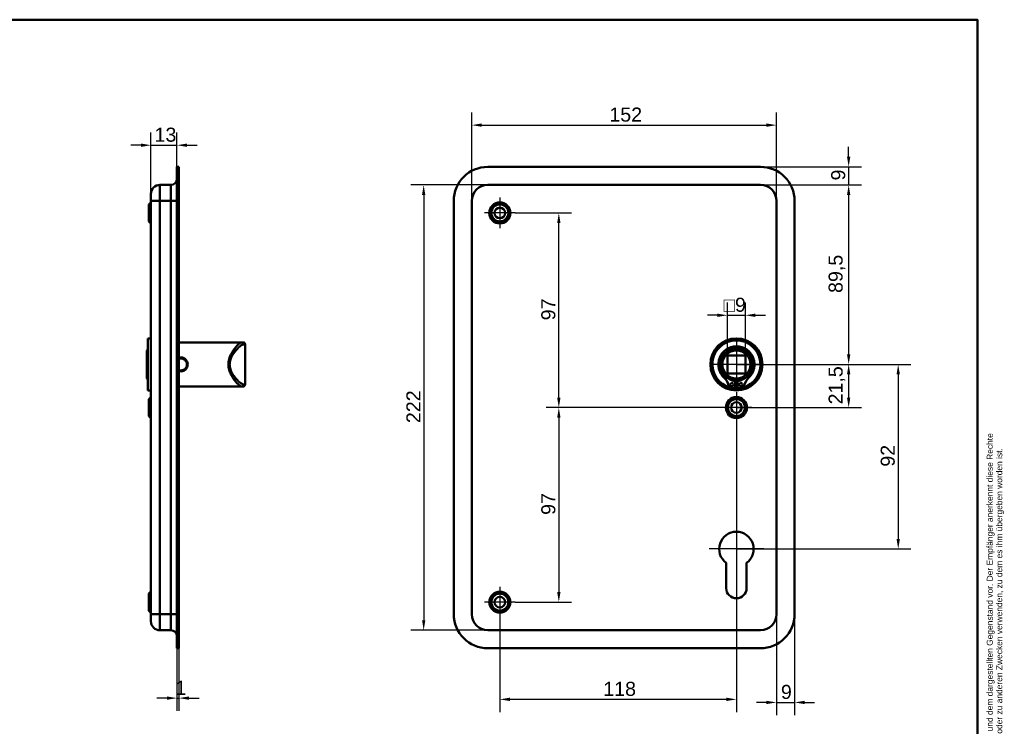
# Model space of a CAD drawing. Header units: millimetres. Extents: x 20 to 833, y 20 to 574.
# Tile 7 of 7: x 342 to 833, y 222 to 574. Entities that reach past the tile are written whole.
import ezdxf
from ezdxf.enums import TextEntityAlignment as Align

# ---------------------------------------------------------------- set-up
doc = ezdxf.new("R2010")
doc.units = ezdxf.units.MM
doc.header["$LTSCALE"] = 2
for name, color, linetype, lineweight in [('Bemaßungen(DIN)', 7, 'Continuous', 25), ('Mittelpunktmarkierung(DIN)', 7, 'Continuous', 25), ('Sichtbare Kanten(DIN)', 7, 'Continuous', 50), ('Sichtbare tangentiale Kanten(DIN)', 7, 'Continuous', 50), ('Skizziergeometrie(DIN)', 7, 'Continuous', 50), ('Skizzierlinie(DIN)', 7, 'Continuous', 25), ('Symbole(DIN)', 7, 'Continuous', 25)]:
    doc.layers.add(name, color=color, linetype=linetype, lineweight=lineweight)
doc.styles.add('Aktuell-DIN', font='arial.ttf')
doc.styles.add('STANDARD-DIN~0', font='arial.ttf')
doc.styles.add('Textstil10', font='arial.ttf')
doc.styles.add('Textstil41', font='arial.ttf', dxfattribs={"width": 0.8})
doc.styles.add('Textstil83', font='arial.ttf', dxfattribs={"width": 0.8})
doc.dimstyles.new('CAD-LAN', dxfattribs={"dimscale": 2, "dimtxt": 3.5, "dimasz": 2.5, "dimexe": 3.175, "dimexo": 0, "dimgap": 0.8, "dimtad": 1, "dimrnd": 1e-08, "dimtxsty": 'STANDARD-DIN~0', "dimcen": 0.09, "dimdle": 10, "dimclrd": 250, "dimclre": 250, "dimclrt": 250, "dimadec": 0, "dimazin": 2, "dimtfac": 1, "dimtmove": 0, "dimatfit": 3, "dimfxl": 1, "dimtolj": 1, "dimtzin": 0, "dimlwd": 25, "dimlwe": 25, "dimarcsym": 0})

# ---------------------------------------------------------------- blocks, each defined once
blk = doc.blocks.new('Ränder Standardrahmen')
at = {"layer": 'Skizziergeometrie(DIN)', "flags": 128}
blk.add_lwpolyline([(10, 10), (10, 287), (410, 287), (410, 10), (10, 10)], dxfattribs=at)
blk = doc.blocks.new('Schriftfelder Heusser')
at = {"layer": 'Skizziergeometrie(DIN)'}
for p, q in [((101, 229.92), (101, 236.92)), ((101, 236.92), (291, 236.92)), ((111, 229.92), (111, 236.92)), ((123, 229.92), (123, 236.92)), ((232, 229.92), (232, 236.92)), ((256, 229.92), (256, 236.92)), ((291, 236.92), (291, 229.92)), ((101, 191.42), (101, 229.92)), ((101, 229.92), (291, 229.92)), ((111, 229.92), (111, 221.42)), ((123, 229.92), (123, 221.42)), ((232, 229.92), (232, 221.42)), ((256, 229.92), (256, 221.42)), ((291, 229.92), (291, 191.42)), ((101, 221.42), (291, 221.42)), ((150, 221.42), (150, 204.42)), ((198.85, 221.42), (198.85, 204.42)), ((216.35, 221.42), (216.35, 204.42)), ((238.35, 221.42), (238.35, 204.42)), ((278, 221.42), (278, 191.42)), ((278, 208.67), (291, 208.67)), ((101, 204.42), (291, 204.42)), ((142, 204.42), (142, 191.42)), ((236, 204.42), (236, 191.42)), ((278, 200.17), (291, 200.17)), ((291, 191.42), (101, 191.42))]:
    blk.add_line(p, q, dxfattribs=at)
at = {"layer": 'Skizzierlinie(DIN)'}
for p, q in [((113.5, 221.42), (113.5, 204.42)), ((118, 221.42), (118, 204.42)), ((162.35, 221.42), (162.35, 204.42)), ((166.85, 221.42), (166.85, 204.42)), ((113.5, 217.17), (150, 217.17)), ((162.35, 217.17), (278, 217.17)), ((113.5, 212.92), (150, 212.92)), ((162.35, 212.92), (278, 212.92)), ((113.5, 208.67), (150, 208.67)), ((162.35, 208.67), (278, 208.67))]:
    blk.add_line(p, q, dxfattribs=at)
for centre in [(115.75, 219.25), (164.6, 219.25), (115.75, 215.04), (164.6, 215.04), (115.75, 210.79), (164.6, 210.79), (115.75, 206.54), (164.6, 206.54)]:
    blk.add_circle(centre, 1.75, dxfattribs=at)
at = {"layer": 'Symbole(DIN)', "color": 7, "insert": (293.33, 191.7), "char_height": 1.5, "width": 182.3003, "attachment_point": 1, "rotation": 90, "line_spacing_factor": 0.944221, "style": 'Aktuell-DIN'}
blk.add_mtext('\\fArial|b0|i0;\\H1.5000;Die Schlossfabrik Heusser AG ist Eigentümerin dieses Dokumentes und behält sich alle Rechte an diesem und dem dargestellten Gegenstand vor. Der Empfänger anerkennt diese Rechte\\Pund wird das Dokument nicht ohne schriftliche Ermächtigung der Eigentümerin Dritten zugänglich machen oder zu anderen Zwecken verwenden, zu dem es ihm übergeben worden ist.\\P ', dxfattribs=at)
at = {"layer": 'Symbole(DIN)', "color": 179, "true_color": 0x262659, "style": 'Aktuell-DIN'}
for s, insert, char_height, attachment_point in [('Pos.', (106, 227), 2.489, 2), ('Menge', (117, 227), 2.489, 2), ('Benennung', (125.81, 225.38), 2.489, 4), ('B-Nummer', (234.74, 225.62), 2.489, 4), ('Material', (265.02, 225.62), 2.489, 5), ('\\fArial|b0|i0;a', (115.81, 219.53), 2, 5), ('\\fArial|b0|i0;e', (164.54, 219.53), 2, 5), ('\\fArial|b0|i0;Gezeichnet', (200.05, 219.23), 2, 4), ('\\fArial|b0|i0;b', (115.75, 215), 2, 5), ('\\fArial|b0|i0;f', (164.55, 215.06), 2, 5), ('\\fArial|b0|i0;Freigegeben', (199.92, 216), 2, 1), ('\\fArial|b0|i0;c', (115.75, 211.01), 2, 5), ('\\fArial|b0|i0;g', (164.63, 211.05), 2, 5), ('\\fArial|b0|i0;Projekt', (200, 211.98), 2, 1), ('\\fArial|b0|i0;d', (115.76, 206.55), 2, 5), ('\\fArial|b0|i0;h', (164.55, 206.57), 2, 5), ('\\fArial|b0|i0;CAD-Nr.', (200, 207.5), 2, 1), ('\\fArial|b0|i0;\\H2.0000;Massstab', (284.39, 206.37), 2, 5), ('\\fArial|b0|i0;\\H2.0000;Baugruppe', (143.1, 203.73), 2, 1), ('\\fArial|b0|i0;Zeichnungs-Nr.', (237, 203.5), 2, 1), ('\\fArial|b0|i0;\\H2.5000;4853 Murgenthal', (113.33, 192.46), 2.5, 7)]:
    blk.add_mtext(s, dxfattribs=dict(at, insert=insert, char_height=char_height, attachment_point=attachment_point))
at = {"layer": 'Symbole(DIN)', "color": 179, "true_color": 0x262659, "attachment_point": 5, "style": 'Aktuell-DIN'}
for s, insert, char_height, width in [('Änd.', (107.21, 213), 2.489, 12.3494), ('Änd.', (156.12, 212.76), 2.489, 12.3494), ('\\fArial|b0|i0;Änderung', (284.51, 202.33), 2, 12.1143)]:
    blk.add_mtext(s, dxfattribs=dict(at, insert=insert, char_height=char_height, width=width))
at = {"layer": 'Symbole(DIN)', "color": 7, "insert": (143.1, 196.62), "char_height": 4.5, "width": 90.18, "attachment_point": 4, "style": 'Aktuell-DIN'}
blk.add_mtext('\\fArial|b0|i0;\\W0.90;\\H4.5000;Heusser-Muschel Serie 3  EN179', dxfattribs=at)
at = {"layer": 'Symbole(DIN)', "color": 179, "true_color": 0x262659, "style": 'Textstil10'}
blk.add_attdef('ERSTELLUNGSDATUM_001', (217.26, 218.29), '', height=2, dxfattribs=at)
at = {"layer": 'Symbole(DIN)', "color": 179, "true_color": 0x262659}
for tag, height, style, p in [('AUTOR', 2.49, 'Aktuell-DIN', (240.03, 219.26)), ('KONTROLLDATUM', 2, 'Textstil10', (217.42, 215.04)), ('KONTROLLIERT_VON', 2, 'Textstil10', (239.98, 215.05))]:
    blk.add_attdef(tag, text='', height=height, dxfattribs=dict(at, style=style)).set_placement(p, align=Align.MIDDLE_LEFT)
at = {"layer": 'Symbole(DIN)', "color": 7, "style": 'Textstil83', "width": 0.8}
blk.add_attdef('Anfänglicher_Ansichtsmaßstab_001', (281.57, 213.34), '', height=2.3, dxfattribs=at)
at = {"layer": 'Symbole(DIN)', "color": 179, "true_color": 0x262659, "style": 'Textstil10'}
blk.add_attdef('PROJEKT', text='', height=2, dxfattribs=at).set_placement((217.77, 209.72), align=Align.BOTTOM_LEFT)
at = {"layer": 'Symbole(DIN)', "color": 7, "style": 'Textstil41', "width": 0.8}
blk.add_attdef('STATUS', text='', height=5, dxfattribs=at).set_placement((284.53, 195.86), align=Align.MIDDLE_CENTER)
blk = doc.blocks.new('*D8')
at = {"layer": 'Bemaßungen(DIN)', "color": 250, "linetype": 'Continuous', "lineweight": 25, "true_color": 0x3f3f3f, "transparency": 16777216}
for p, q in [((567.77, 483.66), (567.77, 527.8)), ((719.77, 483.66), (719.77, 527.8)), ((572.77, 521.45), (714.77, 521.45))]:
    blk.add_line(p, q, dxfattribs=at)
at = {"layer": 'Bemaßungen(DIN)', "color": 250, "linetype": 'Continuous', "true_color": 0x3f3f3f, "transparency": 16777216}
for points in [[(572.77, 522.29), (572.77, 520.62), (567.77, 521.45)], [(714.77, 522.29), (714.77, 520.62), (719.77, 521.45)]]:
    blk.add_solid(points, dxfattribs=at)
at = {"layer": 'Defpoints', "color": 0, "linetype": 'Continuous', "transparency": 16777216}
for p in [(719.77, 521.45), (567.77, 483.66), (719.77, 483.66)]:
    blk.add_point(p, dxfattribs=at)
at = {"layer": 'Bemaßungen(DIN)', "color": 250, "linetype": 'Continuous', "lineweight": 25, "true_color": 0x3f3f3f, "transparency": 16777216, "insert": (636.4, 530.2), "char_height": 7, "attachment_point": 1, "style": 'STANDARD-DIN~0'}
blk.add_mtext('\\A1;152', dxfattribs=at)
blk = doc.blocks.new('*D9')
at = {"layer": 'Bemaßungen(DIN)', "color": 250, "linetype": 'Continuous', "lineweight": 25, "true_color": 0x3f3f3f, "transparency": 16777216}
for p, q in [((575.77, 491.66), (537.42, 491.66)), ((543.77, 486.66), (543.77, 274.66)), ((575.77, 269.66), (537.42, 269.66))]:
    blk.add_line(p, q, dxfattribs=at)
at = {"layer": 'Bemaßungen(DIN)', "color": 250, "linetype": 'Continuous', "true_color": 0x3f3f3f, "transparency": 16777216}
for points in [[(542.94, 486.66), (544.6, 486.66), (543.77, 491.66)], [(542.94, 274.66), (544.6, 274.66), (543.77, 269.66)]]:
    blk.add_solid(points, dxfattribs=at)
at = {"layer": 'Defpoints', "color": 0, "linetype": 'Continuous', "transparency": 16777216}
for p in [(575.77, 491.66), (543.77, 269.66), (575.77, 269.66)]:
    blk.add_point(p, dxfattribs=at)
at = {"layer": 'Bemaßungen(DIN)', "color": 250, "linetype": 'Continuous', "lineweight": 25, "true_color": 0x3f3f3f, "transparency": 16777216, "insert": (535.14, 372.9), "char_height": 7, "attachment_point": 1, "rotation": 90, "style": 'STANDARD-DIN~0'}
blk.add_mtext('\\A1;222', dxfattribs=at)
blk = doc.blocks.new('*D10')
at = {"layer": 'Bemaßungen(DIN)', "color": 250, "linetype": 'Continuous', "lineweight": 25, "true_color": 0x3f3f3f, "transparency": 16777216}
for p, q in [((711.77, 491.66), (762.12, 491.66)), ((755.77, 486.66), (755.77, 407.16)), ((699.77, 402.16), (762.12, 402.16))]:
    blk.add_line(p, q, dxfattribs=at)
at = {"layer": 'Bemaßungen(DIN)', "color": 250, "linetype": 'Continuous', "true_color": 0x3f3f3f, "transparency": 16777216}
for points in [[(754.94, 486.66), (756.6, 486.66), (755.77, 491.66)], [(754.94, 407.16), (756.6, 407.16), (755.77, 402.16)]]:
    blk.add_solid(points, dxfattribs=at)
at = {"layer": 'Defpoints', "color": 0, "linetype": 'Continuous', "transparency": 16777216}
for p in [(711.77, 491.66), (699.77, 402.16), (755.77, 402.16)]:
    blk.add_point(p, dxfattribs=at)
at = {"layer": 'Bemaßungen(DIN)', "color": 250, "linetype": 'Continuous', "lineweight": 25, "true_color": 0x3f3f3f, "transparency": 16777216, "insert": (745.76, 437.79), "char_height": 7, "attachment_point": 1, "rotation": 90, "style": 'STANDARD-DIN~0'}
blk.add_mtext('\\A1;89,5', dxfattribs=at)
blk = doc.blocks.new('*D11')
at = {"layer": 'Bemaßungen(DIN)', "color": 250, "linetype": 'Continuous', "lineweight": 25, "true_color": 0x3f3f3f, "transparency": 16777216}
for p, q in [((699.77, 402.16), (762.12, 402.16)), ((755.77, 397.16), (755.77, 385.66)), ((699.77, 380.66), (762.12, 380.66))]:
    blk.add_line(p, q, dxfattribs=at)
at = {"layer": 'Bemaßungen(DIN)', "color": 250, "linetype": 'Continuous', "true_color": 0x3f3f3f, "transparency": 16777216}
for points in [[(754.94, 397.16), (756.6, 397.16), (755.77, 402.16)], [(754.94, 385.66), (756.6, 385.66), (755.77, 380.66)]]:
    blk.add_solid(points, dxfattribs=at)
at = {"layer": 'Defpoints', "color": 0, "linetype": 'Continuous', "transparency": 16777216}
for p in [(699.77, 402.16), (699.77, 380.66), (755.77, 380.66)]:
    blk.add_point(p, dxfattribs=at)
at = {"layer": 'Bemaßungen(DIN)', "color": 250, "linetype": 'Continuous', "lineweight": 25, "true_color": 0x3f3f3f, "transparency": 16777216, "insert": (745.76, 382.23), "char_height": 7, "attachment_point": 1, "rotation": 90, "style": 'STANDARD-DIN~0'}
blk.add_mtext('\\A1;21,5', dxfattribs=at)
blk = doc.blocks.new('*D12')
at = {"layer": 'Bemaßungen(DIN)', "color": 250, "linetype": 'Continuous', "lineweight": 25, "true_color": 0x3f3f3f, "transparency": 16777216}
for p, q in [((699.77, 402.16), (786.83, 402.16)), ((780.48, 397.16), (780.48, 315.16)), ((699.77, 310.16), (786.83, 310.16))]:
    blk.add_line(p, q, dxfattribs=at)
at = {"layer": 'Bemaßungen(DIN)', "color": 250, "linetype": 'Continuous', "true_color": 0x3f3f3f, "transparency": 16777216}
for points in [[(779.65, 397.16), (781.32, 397.16), (780.48, 402.16)], [(779.65, 315.16), (781.32, 315.16), (780.48, 310.16)]]:
    blk.add_solid(points, dxfattribs=at)
at = {"layer": 'Defpoints', "color": 0, "linetype": 'Continuous', "transparency": 16777216}
for p in [(699.77, 402.16), (699.77, 310.16), (780.48, 310.16)]:
    blk.add_point(p, dxfattribs=at)
at = {"layer": 'Bemaßungen(DIN)', "color": 250, "linetype": 'Continuous', "lineweight": 25, "true_color": 0x3f3f3f, "transparency": 16777216, "insert": (771.74, 351.18), "char_height": 7, "attachment_point": 1, "rotation": 90, "style": 'STANDARD-DIN~0'}
blk.add_mtext('\\A1;92', dxfattribs=at)
blk = doc.blocks.new('*D13')
at = {"layer": 'Bemaßungen(DIN)', "color": 250, "linetype": 'Continuous', "lineweight": 25, "true_color": 0x3f3f3f, "transparency": 16777216}
for p, q in [((699.77, 373.01), (699.77, 228.84)), ((581.77, 276.01), (581.77, 228.84)), ((694.77, 235.19), (586.77, 235.19))]:
    blk.add_line(p, q, dxfattribs=at)
at = {"layer": 'Bemaßungen(DIN)', "color": 250, "linetype": 'Continuous', "true_color": 0x3f3f3f, "transparency": 16777216}
for points in [[(586.77, 236.03), (586.77, 234.36), (581.77, 235.19)], [(694.77, 236.03), (694.77, 234.36), (699.77, 235.19)]]:
    blk.add_solid(points, dxfattribs=at)
at = {"layer": 'Defpoints', "color": 0, "linetype": 'Continuous', "transparency": 16777216}
for p in [(699.77, 373.01), (581.77, 276.01), (581.77, 235.19)]:
    blk.add_point(p, dxfattribs=at)
at = {"layer": 'Bemaßungen(DIN)', "color": 250, "linetype": 'Continuous', "lineweight": 25, "true_color": 0x3f3f3f, "transparency": 16777216, "insert": (633.36, 243.94), "char_height": 7, "attachment_point": 1, "style": 'STANDARD-DIN~0'}
blk.add_mtext('\\A1;118', dxfattribs=at)
blk = doc.blocks.new('*D14')
at = {"layer": 'Bemaßungen(DIN)', "color": 250, "linetype": 'Continuous', "lineweight": 25, "true_color": 0x3f3f3f, "transparency": 16777216}
for p, q in [((719.77, 277.66), (719.77, 227.31)), ((728.77, 277.66), (728.77, 227.31)), ((714.77, 233.66), (709.77, 233.66)), ((719.77, 233.66), (728.77, 233.66)), ((733.77, 233.66), (738.77, 233.66))]:
    blk.add_line(p, q, dxfattribs=at)
at = {"layer": 'Bemaßungen(DIN)', "color": 250, "linetype": 'Continuous', "true_color": 0x3f3f3f, "transparency": 16777216}
for points in [[(714.77, 234.49), (714.77, 232.83), (719.77, 233.66)], [(733.77, 234.49), (733.77, 232.83), (728.77, 233.66)]]:
    blk.add_solid(points, dxfattribs=at)
at = {"layer": 'Defpoints', "color": 0, "linetype": 'Continuous', "transparency": 16777216}
for p in [(719.77, 277.66), (728.77, 277.66), (728.77, 233.66)]:
    blk.add_point(p, dxfattribs=at)
at = {"layer": 'Bemaßungen(DIN)', "color": 250, "linetype": 'Continuous', "lineweight": 25, "true_color": 0x3f3f3f, "transparency": 16777216, "insert": (721.97, 242.41), "char_height": 7, "attachment_point": 1, "style": 'STANDARD-DIN~0'}
blk.add_mtext('\\A1;9', dxfattribs=at)
blk = doc.blocks.new('*D15')
at = {"layer": 'Bemaßungen(DIN)', "color": 250, "linetype": 'Continuous', "lineweight": 25, "true_color": 0x3f3f3f, "transparency": 16777216}
for p, q in [((755.77, 505.66), (755.77, 510.66)), ((711.77, 500.66), (762.12, 500.66)), ((755.77, 500.66), (755.77, 491.66)), ((711.77, 491.66), (762.12, 491.66)), ((755.77, 486.66), (755.77, 481.66))]:
    blk.add_line(p, q, dxfattribs=at)
at = {"layer": 'Bemaßungen(DIN)', "color": 250, "linetype": 'Continuous', "true_color": 0x3f3f3f, "transparency": 16777216}
for points in [[(754.94, 505.66), (756.6, 505.66), (755.77, 500.66)], [(754.94, 486.66), (756.6, 486.66), (755.77, 491.66)]]:
    blk.add_solid(points, dxfattribs=at)
at = {"layer": 'Defpoints', "color": 0, "linetype": 'Continuous', "transparency": 16777216}
for p in [(711.77, 500.66), (711.77, 491.66), (755.77, 491.66)]:
    blk.add_point(p, dxfattribs=at)
at = {"layer": 'Bemaßungen(DIN)', "color": 250, "linetype": 'Continuous', "lineweight": 25, "true_color": 0x3f3f3f, "transparency": 16777216, "insert": (747.02, 493.86), "char_height": 7, "attachment_point": 1, "rotation": 90, "style": 'STANDARD-DIN~0'}
blk.add_mtext('\\A1;9', dxfattribs=at)
blk = doc.blocks.new('*D16')
at = {"layer": 'Bemaßungen(DIN)', "color": 250, "linetype": 'Continuous', "lineweight": 25, "true_color": 0x3f3f3f, "transparency": 16777216}
for p, q in [((589.42, 477.66), (617.54, 477.66)), ((611.19, 385.66), (611.19, 472.66)), ((699.77, 380.66), (604.84, 380.66))]:
    blk.add_line(p, q, dxfattribs=at)
at = {"layer": 'Bemaßungen(DIN)', "color": 250, "linetype": 'Continuous', "true_color": 0x3f3f3f, "transparency": 16777216}
for points in [[(610.36, 472.66), (612.03, 472.66), (611.19, 477.66)], [(610.36, 385.66), (612.03, 385.66), (611.19, 380.66)]]:
    blk.add_solid(points, dxfattribs=at)
at = {"layer": 'Defpoints', "color": 0, "linetype": 'Continuous', "transparency": 16777216}
for p in [(589.42, 477.66), (611.19, 477.66), (699.77, 380.66)]:
    blk.add_point(p, dxfattribs=at)
at = {"layer": 'Bemaßungen(DIN)', "color": 250, "linetype": 'Continuous', "lineweight": 25, "true_color": 0x3f3f3f, "transparency": 16777216, "insert": (602.44, 424.15), "char_height": 7, "attachment_point": 1, "rotation": 90, "style": 'STANDARD-DIN~0'}
blk.add_mtext('\\A1;97', dxfattribs=at)
blk = doc.blocks.new('*D17')
at = {"layer": 'Bemaßungen(DIN)', "color": 250, "linetype": 'Continuous', "lineweight": 25, "true_color": 0x3f3f3f, "transparency": 16777216}
for p, q in [((699.77, 380.66), (604.84, 380.66)), ((611.19, 375.66), (611.19, 288.66)), ((589.42, 283.66), (617.54, 283.66))]:
    blk.add_line(p, q, dxfattribs=at)
at = {"layer": 'Bemaßungen(DIN)', "color": 250, "linetype": 'Continuous', "true_color": 0x3f3f3f, "transparency": 16777216}
for points in [[(610.36, 375.66), (612.03, 375.66), (611.19, 380.66)], [(610.36, 288.66), (612.03, 288.66), (611.19, 283.66)]]:
    blk.add_solid(points, dxfattribs=at)
at = {"layer": 'Defpoints', "color": 0, "linetype": 'Continuous', "transparency": 16777216}
for p in [(699.77, 380.66), (589.42, 283.66), (611.19, 283.66)]:
    blk.add_point(p, dxfattribs=at)
at = {"layer": 'Bemaßungen(DIN)', "color": 250, "linetype": 'Continuous', "lineweight": 25, "true_color": 0x3f3f3f, "transparency": 16777216, "insert": (602.44, 327.15), "char_height": 7, "attachment_point": 1, "rotation": 90, "style": 'STANDARD-DIN~0'}
blk.add_mtext('\\A1;97', dxfattribs=at)
blk = doc.blocks.new('*D18')
at = {"layer": 'Bemaßungen(DIN)', "color": 250, "linetype": 'Continuous', "lineweight": 25, "true_color": 0x3f3f3f, "transparency": 16777216}
for p, q in [((695.27, 406.66), (695.27, 433.01)), ((704.27, 406.66), (704.27, 433.01)), ((690.27, 426.66), (685.27, 426.66)), ((695.27, 426.66), (704.27, 426.66)), ((709.27, 426.66), (714.27, 426.66))]:
    blk.add_line(p, q, dxfattribs=at)
at = {"layer": 'Bemaßungen(DIN)', "color": 250, "linetype": 'Continuous', "true_color": 0x3f3f3f, "transparency": 16777216}
for points in [[(690.27, 427.49), (690.27, 425.83), (695.27, 426.66)], [(709.27, 427.49), (709.27, 425.83), (704.27, 426.66)]]:
    blk.add_solid(points, dxfattribs=at)
at = {"layer": 'Defpoints', "color": 0, "linetype": 'Continuous', "transparency": 16777216}
for p in [(704.27, 426.66), (695.27, 406.66), (704.27, 406.66)]:
    blk.add_point(p, dxfattribs=at)
at = {"layer": 'Bemaßungen(DIN)', "color": 250, "linetype": 'Continuous', "lineweight": 25, "true_color": 0x3f3f3f, "transparency": 16777216, "insert": (693.4, 435.41), "char_height": 7, "attachment_point": 1, "style": 'STANDARD-DIN~0'}
blk.add_mtext('\\A1;\\fAIGDT|b0|i0;\\H7.0000;o\\fArial|b0|i0;\\H7.0000;9', dxfattribs=at)
blk = doc.blocks.new('*D19')
at = {"layer": 'Bemaßungen(DIN)', "color": 250, "linetype": 'Continuous', "lineweight": 25, "true_color": 0x3f3f3f, "transparency": 16777216}
for p, q in [((407.7, 487.16), (407.7, 517.78)), ((420.7, 500.66), (420.7, 517.78)), ((402.7, 511.43), (397.7, 511.43)), ((407.7, 511.43), (420.7, 511.43)), ((425.7, 511.43), (430.7, 511.43))]:
    blk.add_line(p, q, dxfattribs=at)
at = {"layer": 'Bemaßungen(DIN)', "color": 250, "linetype": 'Continuous', "true_color": 0x3f3f3f, "transparency": 16777216}
for points in [[(402.7, 512.26), (402.7, 510.59), (407.7, 511.43)], [(425.7, 512.26), (425.7, 510.59), (420.7, 511.43)]]:
    blk.add_solid(points, dxfattribs=at)
at = {"layer": 'Defpoints', "color": 0, "linetype": 'Continuous', "transparency": 16777216}
for p in [(420.7, 511.43), (420.7, 500.66), (407.7, 487.16)]:
    blk.add_point(p, dxfattribs=at)
at = {"layer": 'Bemaßungen(DIN)', "color": 250, "linetype": 'Continuous', "lineweight": 25, "true_color": 0x3f3f3f, "transparency": 16777216, "insert": (409.51, 520.18), "char_height": 7, "attachment_point": 1, "style": 'STANDARD-DIN~0'}
blk.add_mtext('\\A1;13', dxfattribs=at)
blk = doc.blocks.new('*D20')
at = {"layer": 'Bemaßungen(DIN)', "color": 250, "linetype": 'Continuous', "lineweight": 25, "true_color": 0x3f3f3f, "transparency": 16777216}
for p, q in [((420.7, 260.66), (420.7, 229.47)), ((421.7, 260.66), (421.7, 229.47)), ((415.7, 235.82), (410.7, 235.82)), ((420.7, 235.82), (421.7, 235.82)), ((426.7, 235.82), (431.7, 235.82))]:
    blk.add_line(p, q, dxfattribs=at)
at = {"layer": 'Bemaßungen(DIN)', "color": 250, "linetype": 'Continuous', "true_color": 0x3f3f3f, "transparency": 16777216}
for points in [[(415.7, 236.65), (415.7, 234.98), (420.7, 235.82)], [(426.7, 236.65), (426.7, 234.98), (421.7, 235.82)]]:
    blk.add_solid(points, dxfattribs=at)
at = {"layer": 'Defpoints', "color": 0, "linetype": 'Continuous', "transparency": 16777216}
for p in [(420.7, 260.66), (421.7, 260.66), (421.7, 235.82)]:
    blk.add_point(p, dxfattribs=at)
at = {"layer": 'Bemaßungen(DIN)', "color": 250, "linetype": 'Continuous', "lineweight": 25, "true_color": 0x3f3f3f, "transparency": 16777216, "insert": (419.91, 244.45), "char_height": 7, "attachment_point": 1, "style": 'STANDARD-DIN~0'}
blk.add_mtext('\\A1;1', dxfattribs=at)

msp = doc.modelspace()

# ---------------------------------------------------------------- linework, layer by layer
at = {"layer": 'Mittelpunktmarkierung(DIN)', "linetype": 'Continuous'}
for p, q in [((581.772, 485.309), (581.772, 470.009)), ((589.422, 477.659), (574.122, 477.659)), ((699.772, 414.159), (699.772, 390.159)), ((711.772, 402.159), (687.772, 402.159)), ((699.772, 388.309), (699.772, 373.009)), ((707.422, 380.659), (692.122, 380.659)), ((699.772, 323.759), (699.772, 300.159)), ((713.372, 310.159), (686.172, 310.159)), ((581.772, 291.309), (581.772, 276.009)), ((589.422, 283.659), (574.122, 283.659))]:
    msp.add_line(p, q, dxfattribs=at)
at = {"layer": 'Sichtbare Kanten(DIN)'}
for p, q in [((420.698, 483.659), (420.698, 500.659)), ((421.698, 500.659), (420.698, 500.659)), ((421.698, 483.659), (421.698, 500.659)), ((575.772, 500.659), (711.772, 500.659)), ((412.198, 491.659), (417.698, 491.659)), ((711.772, 491.659), (575.772, 491.659)), ((407.698, 483.659), (407.698, 487.159)), ((406.698, 481.909), (407.698, 482.909)), ((406.698, 473.409), (406.698, 481.909)), ((407.698, 483.659), (407.698, 277.659)), ((420.698, 483.659), (420.698, 277.659)), ((421.698, 483.659), (421.698, 277.659)), ((558.772, 277.659), (558.772, 483.659)), ((567.772, 483.659), (567.772, 277.659)), ((719.772, 277.659), (719.772, 483.659)), ((728.772, 483.659), (728.772, 277.659)), ((406.698, 473.409), (407.698, 472.409)), ((406.198, 415.159), (406.198, 389.159)), ((406.198, 415.159), (407.698, 415.159)), ((421.698, 413.159), (448.698, 413.159)), ((448.698, 413.159), (453.028, 413.159)), ((453.028, 413.159), (453.698, 413.159)), ((405.698, 409.159), (406.198, 409.659)), ((405.698, 395.159), (405.698, 409.159)), ((454.698, 392.159), (454.698, 412.159)), ((695.272, 397.659), (695.272, 406.659)), ((695.272, 406.659), (704.272, 406.659)), ((704.272, 406.659), (704.272, 397.659)), ((405.698, 395.159), (406.198, 394.659)), ((704.272, 397.659), (695.272, 397.659)), ((699.155, 393.951), (699.155, 390.251)), ((700.388, 390.251), (700.388, 393.951)), ((406.198, 389.159), (407.698, 389.159)), ((421.698, 391.159), (448.698, 391.159)), ((448.698, 391.159), (453.028, 391.159)), ((453.698, 391.159), (453.028, 391.159)), ((699.155, 390.251), (697.77, 390.251)), ((701.773, 390.251), (700.388, 390.251)), ((406.698, 384.909), (407.698, 385.909)), ((406.698, 376.409), (406.698, 384.909)), ((406.698, 376.409), (407.698, 375.409)), ((694.672, 290.659), (694.672, 303.235)), ((704.872, 303.235), (704.872, 290.659)), ((406.698, 287.909), (407.698, 288.909)), ((406.698, 279.409), (406.698, 287.909)), ((406.698, 279.409), (407.698, 278.409)), ((407.698, 274.159), (407.698, 277.659)), ((420.698, 260.659), (420.698, 277.659)), ((421.698, 260.659), (421.698, 277.659)), ((412.198, 269.659), (417.698, 269.659)), ((575.772, 269.659), (711.772, 269.659)), ((421.698, 260.659), (420.698, 260.659)), ((711.772, 260.659), (575.772, 260.659))]:
    msp.add_line(p, q, dxfattribs=at)
for centre, radius in [((581.772, 477.659), 5.25), ((581.772, 477.659), 4.25), ((581.772, 477.659), 2.65), ((699.772, 402.159), 13), ((699.772, 402.159), 12.5), ((699.772, 402.159), 8), ((699.772, 402.159), 7), ((697.54, 392.101), 0.85), ((702.003, 392.101), 0.85), ((699.772, 380.659), 5.25), ((699.772, 380.659), 4.25), ((699.772, 380.659), 2.65), ((581.772, 283.659), 5.25), ((581.772, 283.659), 4.25), ((581.772, 283.659), 2.65)]:
    msp.add_circle(centre, radius, dxfattribs=at)
for centre, radius, start, end in [((575.772, 483.659), 17, 90, 180), ((711.772, 483.659), 17, 0, 90), ((412.198, 487.159), 4.5, 90, 180), ((417.698, 494.659), 3, 270, 0), ((575.772, 483.659), 8, 90, 180), ((711.772, 483.659), 8, 0, 90), ((453.698, 412.159), 1, 0, 90), ((699.772, 402.159), 12, 284.7921, 255.2079), ((699.772, 402.159), 9, 310.90334, 229.09666), ((699.772, 402.159), 8.967, 314.36355, 225.63645), ((687.402, 389.511), 8.725, 14.80219, 45.63645), ((699.772, 401.426), 7.5, 220.96945, 265.28369), ((699.772, 402.159), 8.2, 253.43926, 286.56074), ((699.772, 402.159), 9, 266.0711, 273.9289), ((699.772, 401.426), 7.5, 274.71631, 319.03055), ((712.142, 389.511), 8.725, 134.36355, 165.19781), ((453.698, 392.159), 1, 270, 0), ((697.77, 392.251), 2, 194.80219, 270), ((699.772, 402.159), 12, 262.89827, 277.10173), ((701.773, 392.251), 2, 270, 345.19781), ((699.772, 310.159), 8.6, 306.37184, 233.62816), ((699.772, 290.659), 5.1, 180, 0), ((575.772, 277.659), 17, 180, 270), ((575.772, 277.659), 8, 180, 270), ((711.772, 277.659), 8, 270, 0), ((711.772, 277.659), 17, 270, 0), ((412.198, 274.159), 4.5, 180, 270), ((417.698, 266.659), 3, 0, 90)]:
    msp.add_arc(centre, radius, start, end, dxfattribs=at)
for points, knots in [([(422.698, 398.681), (423.202, 398.68), (424.219, 398.927), (425.41, 399.915), (426.085, 401.35), (426.089, 403.514), (424.723, 405.28), (422.865, 405.716), (422.02, 405.584), (421.698, 405.482)], [-2.115042, -2.115042, -2.115042, -2.115042, -1.9639931, -1.8129167, -1.6618403, -1.510764, -1.2086112, -1.0575348, -0.9565749, -0.9565749, -0.9565749, -0.9565749]), ([(421.698, 404.987), (422.017, 405.1), (422.357, 405.159), (422.697, 405.159), (423.149, 405.159), (423.601, 405.055), (424.004, 404.86), (424.81, 404.47), (425.42, 403.708), (425.621, 402.832), (425.722, 402.394), (425.723, 401.928), (425.622, 401.489), (425.521, 401.049), (425.32, 400.636), (425.042, 400.288), (424.764, 399.94), (424.41, 399.655), (424.006, 399.46), (423.602, 399.264), (423.148, 399.159), (422.698, 399.159)], [3.0589217, 3.0589217, 3.0589217, 3.0589217, 3.1726043, 3.1726043, 3.1726043, 3.3236807, 3.3236807, 3.3236807, 3.6258335, 3.6258335, 3.6258335, 3.7769099, 3.7769099, 3.7769099, 3.9279863, 3.9279863, 3.9279863, 4.0790627, 4.0790627, 4.0790627, 4.2301115, 4.2301115, 4.2301115, 4.2301115]), ([(421.698, 398.843), (422.02, 398.738), (422.358, 398.681), (422.697, 398.681), (422.698, 398.681), (422.698, 398.681), (422.698, 398.681)], [-0.10163635, -0.10163635, -0.10163635, -0.10163635, 0, 0, 0, 0.0000275, 0.0000275, 0.0000275, 0.0000275]), ([(422.698, 399.159), (422.698, 399.159), (422.698, 399.159), (422.698, 399.159), (422.357, 399.159), (422.019, 399.221), (421.7, 399.335)], [2.11504194, 2.11504194, 2.11504194, 2.11504194, 2.11506954, 2.11506954, 2.11506954, 2.22919942, 2.22919942, 2.22919942, 2.22919942])]:
    msp.add_open_spline(points, degree=3, knots=knots, dxfattribs=at)
at = {"layer": 'Sichtbare tangentiale Kanten(DIN)'}
for p, q in [((412.198, 491.659), (412.198, 483.659)), ((417.698, 483.659), (417.698, 491.659)), ((407.698, 483.659), (412.198, 483.659)), ((412.198, 277.659), (412.198, 483.659)), ((412.198, 483.659), (417.698, 483.659)), ((417.698, 483.659), (417.698, 277.659)), ((420.698, 483.659), (417.698, 483.659)), ((421.698, 483.659), (420.698, 483.659)), ((454.698, 412.159), (453.993, 412.159)), ((422.698, 398.681), (422.698, 399.159)), ((453.993, 392.159), (454.698, 392.159)), ((412.198, 277.659), (407.698, 277.659)), ((412.198, 277.659), (412.198, 269.659)), ((412.198, 277.659), (417.698, 277.659)), ((417.698, 269.659), (417.698, 277.659)), ((417.698, 277.659), (420.698, 277.659)), ((421.698, 277.659), (420.698, 277.659))]:
    msp.add_line(p, q, dxfattribs=at)
for centre, major_axis, start_param, end_param in [((453.028, 412.159), (0, 1), 4.712389, 6.2831853), ((453.028, 392.159), (0, -1), 0, 1.5707963)]:
    msp.add_ellipse(centre, major_axis=major_axis, ratio=0.9647528, start_param=start_param, end_param=end_param, dxfattribs=at)
for points, knots in [([(453.028, 413.159), (452.813, 413.159), (452.277, 412.952), (450.884, 411.826), (448.787, 409.362), (446.779, 405.76), (446.219, 402.169), (446.561, 399.932), (447.113, 398.3), (447.79, 396.793), (449.187, 394.474), (450.888, 392.493), (452.276, 391.366), (452.813, 391.159), (453.028, 391.159)], [-3.4261334, -3.4261334, -3.4261334, -3.4261334, -3.1814096, -2.9366858, -2.4472382, -1.9577905, -1.7130667, -1.4683429, -1.345981, -1.2236191, -0.9788953, -0.4894476, -0.2447238, 0, 0, 0, 0]), ([(453.993, 392.159), (453.767, 392.159), (453.485, 392.253), (453.16, 392.428), (452.836, 392.604), (452.47, 392.859), (452.078, 393.18), (451.293, 393.822), (450.397, 394.722), (449.538, 395.825), (449.109, 396.377), (448.689, 396.979), (448.312, 397.637), (448.123, 397.966), (447.945, 398.308), (447.783, 398.665), (447.621, 399.022), (447.476, 399.392), (447.355, 399.775), (447.113, 400.541), (446.97, 401.354), (446.972, 402.169), (446.973, 402.984), (447.12, 403.8), (447.36, 404.563), (447.839, 406.087), (448.683, 407.397), (449.546, 408.5), (450.408, 409.603), (451.295, 410.499), (452.078, 411.139), (452.47, 411.459), (452.835, 411.715), (453.16, 411.89), (453.484, 412.065), (453.767, 412.159), (453.993, 412.159)], [0, 0, 0, 0, 0.2447238, 0.2447238, 0.2447238, 0.4894476, 0.4894476, 0.4894476, 0.9788953, 0.9788953, 0.9788953, 1.2236191, 1.2236191, 1.2236191, 1.345981, 1.345981, 1.345981, 1.4683429, 1.4683429, 1.4683429, 1.7130667, 1.7130667, 1.7130667, 1.9577905, 1.9577905, 1.9577905, 2.4472382, 2.4472382, 2.4472382, 2.9366858, 2.9366858, 2.9366858, 3.1814096, 3.1814096, 3.1814096, 3.4261334, 3.4261334, 3.4261334, 3.4261334])]:
    msp.add_open_spline(points, degree=3, knots=knots, dxfattribs=at)

# ---------------------------------------------------------------- block references
at = {"xscale": 2, "yscale": 2, "zscale": 2}
msp.add_blockref('Ränder Standardrahmen', (0, 0), dxfattribs=at)
msp.add_blockref('Schriftfelder Heusser', (238, -362.833), dxfattribs=at).add_auto_attribs({'ERSTELLUNGSDATUM_001': '23.12.2020', 'Anfänglicher_Ansichtsmaßstab_001': '1 : 2'})

# ---------------------------------------------------------------- dimensions: what is measured, and where the dimension line sits
at = {"layer": 'Bemaßungen(DIN)', "color": 250, "linetype": 'Continuous', "lineweight": 25, "true_color": 0x3f3f3f}
for base, p1, p2, angle, override, picture, middle in [((719.772, 521.452), (567.772, 483.659), (719.772, 483.659), 180, {"dimgap": 0.8, "dimdec": 2, "dimtol": 0, "dimlim": 0, "dimtp": 0, "dimtm": 0, "dimtdec": 2, "dimtofl": 0, "dimatfit": 1}, '*D8', (643.772, 521.452)), ((420.698, 511.427), (407.698, 487.159), (420.698, 500.659), 180, {"dimgap": 0.8, "dimdec": 2, "dimtol": 0, "dimlim": 0, "dimtp": 0, "dimtm": 0, "dimtdec": 2, "dimtofl": 1, "dimatfit": 1}, '*D19', (414.198, 511.427)), ((755.772, 491.659), (711.772, 500.659), (711.772, 491.659), 270, {"dimgap": 0.8, "dimdec": 2, "dimtol": 0, "dimlim": 0, "dimtp": 0, "dimtm": 0, "dimtdec": 2, "dimtofl": 1, "dimatfit": 1}, '*D15', (755.772, 496.159)), ((543.772, 269.659), (575.772, 491.659), (575.772, 269.659), 90, {"dimgap": 0.8, "dimdec": 2, "dimtol": 0, "dimlim": 0, "dimtp": 0, "dimtm": 0, "dimtdec": 2, "dimtofl": 0, "dimatfit": 1}, '*D9', (543.772, 380.659)), ((755.772, 402.159), (711.772, 491.659), (699.772, 402.159), 90, {"dimgap": 0.8, "dimdec": 2, "dimtol": 0, "dimlim": 0, "dimtp": 0, "dimtm": 0, "dimtdec": 2, "dimtofl": 0, "dimatfit": 1}, '*D10', (755.772, 446.909)), ((611.192, 477.659), (699.772, 380.659), (589.422, 477.659), 90, {"dimgap": 0.8, "dimdec": 2, "dimtol": 0, "dimlim": 0, "dimtp": 0, "dimtm": 0, "dimtdec": 2, "dimtofl": 0, "dimatfit": 1}, '*D16', (611.192, 429.159)), ((755.772, 380.659), (699.772, 402.159), (699.772, 380.659), 90, {"dimgap": 0.8, "dimdec": 2, "dimtol": 0, "dimlim": 0, "dimtp": 0, "dimtm": 0, "dimtdec": 2, "dimtofl": 0, "dimatfit": 1}, '*D11', (755.772, 391.409)), ((780.483, 310.159), (699.772, 402.159), (699.772, 310.159), 90, {"dimgap": 0.8, "dimdec": 2, "dimtol": 0, "dimlim": 0, "dimtp": 0, "dimtm": 0, "dimtdec": 2, "dimtofl": 0, "dimatfit": 1}, '*D12', (780.483, 356.159)), ((611.192, 283.659), (699.772, 380.659), (589.422, 283.659), 90, {"dimgap": 0.8, "dimdec": 2, "dimtol": 0, "dimlim": 0, "dimtp": 0, "dimtm": 0, "dimtdec": 2, "dimtofl": 0, "dimatfit": 1}, '*D17', (611.192, 332.159)), ((581.772, 235.194), (699.772, 373.009), (581.772, 276.009), 180, {"dimgap": 0.8, "dimdec": 2, "dimtol": 0, "dimlim": 0, "dimtp": 0, "dimtm": 0, "dimtdec": 2, "dimtofl": 0, "dimatfit": 1}, '*D13', (640.772, 235.194)), ((421.698, 235.817), (420.698, 260.659), (421.698, 260.659), 180, {"dimgap": 0.8, "dimdec": 2, "dimtol": 0, "dimlim": 0, "dimtp": 0, "dimtm": 0, "dimtdec": 2, "dimtofl": 1, "dimatfit": 1}, '*D20', (421.198, 235.817))]:
    dim = msp.add_linear_dim(base=base, p1=p1, p2=p2, angle=angle, dimstyle='CAD-LAN', override=override, dxfattribs=at)
    dim.commit()
    dim.dimension.update_dxf_attribs({"geometry": picture, "text_midpoint": middle, "dimtype": 160})
dim = msp.add_linear_dim(base=(704.272, 426.659), p1=(695.272, 406.659), p2=(704.272, 406.659), angle=180, text='\\fAIGDT|b0|i0;\\H7.0000;o\\fArial|b0|i0;\\H7.0000;<>', dimstyle='CAD-LAN', override={"dimgap": 0.8, "dimdec": 2, "dimtol": 0, "dimlim": 0, "dimtp": 0, "dimtm": 0, "dimtdec": 2, "dimtofl": 1, "dimatfit": 1}, dxfattribs=at)
dim.commit()
dim.dimension.update_dxf_attribs({"geometry": '*D18', "text_midpoint": (699.772, 426.659), "dimtype": 160})
dim = msp.add_linear_dim(base=(728.772, 233.659), p1=(719.772, 277.659), p2=(728.772, 277.659), dimstyle='CAD-LAN', override={"dimgap": 0.8, "dimdec": 2, "dimtol": 0, "dimlim": 0, "dimtp": 0, "dimtm": 0, "dimtdec": 2, "dimtofl": 1, "dimatfit": 1}, dxfattribs=at)
dim.commit()
dim.dimension.update_dxf_attribs({"geometry": '*D14', "text_midpoint": (724.272, 233.659), "dimtype": 160})

doc.saveas('drawing.dxf')
